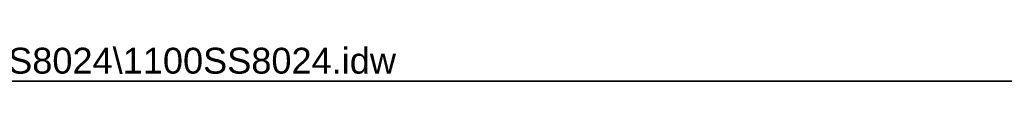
# Model space of a CAD drawing. Header units: inches. Extents: x 2 to 103, y 2 to 66.
# Tile 13 of 21: x 58.206 to 79.242, y 65.64 to 66.429. Entities that reach past the tile are written whole.
import ezdxf

# ---------------------------------------------------------------- set-up
doc = ezdxf.new("R2010")
doc.units = ezdxf.units.IN
doc.header["$LTSCALE"] = 6.141898
doc.header["$MEASUREMENT"] = 0
doc.layers.get('0').update_dxf_attribs({"lineweight": 25})
doc.layers.add('Sketch Geometry(ANSI)', color=7, linetype='Continuous', lineweight=25)
doc.layers.add('Symbols(ANSI)', color=7, linetype='Continuous', lineweight=25)
doc.styles.add('Current-ANSI', font='arial.ttf')

# ---------------------------------------------------------------- blocks, each defined once
blk = doc.blocks.new('Borders 1_EXM - B (Inch)')
at = {"layer": 'Sketch Geometry(ANSI)', "linetype": 'Continuous', "lineweight": 35}
blk.add_line((16.4375, 10.6915), (0.5625, 10.6915), dxfattribs=at)
at = {"layer": 'Symbols(ANSI)', "color": 7, "style": 'Current-ANSI'}
blk.add_attdef('FILENAME_AND_PATH_001', (6.2084, 10.718), '', height=0.09, dxfattribs=at)

msp = doc.modelspace()

# ---------------------------------------------------------------- block references
at = {"xscale": 6.141897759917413, "yscale": 6.141897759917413, "zscale": 6.141897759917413}
msp.add_blockref('Borders 1_EXM - B (Inch)', (0, 0), dxfattribs=at).add_auto_attribs({'FILENAME_AND_PATH_001': 'C:\\Vault_Workspace\\Inventor_Dwg\\BoxCad\\Result\\1100SS8024\\1100SS8024.idw'})

doc.saveas('drawing.dxf')
